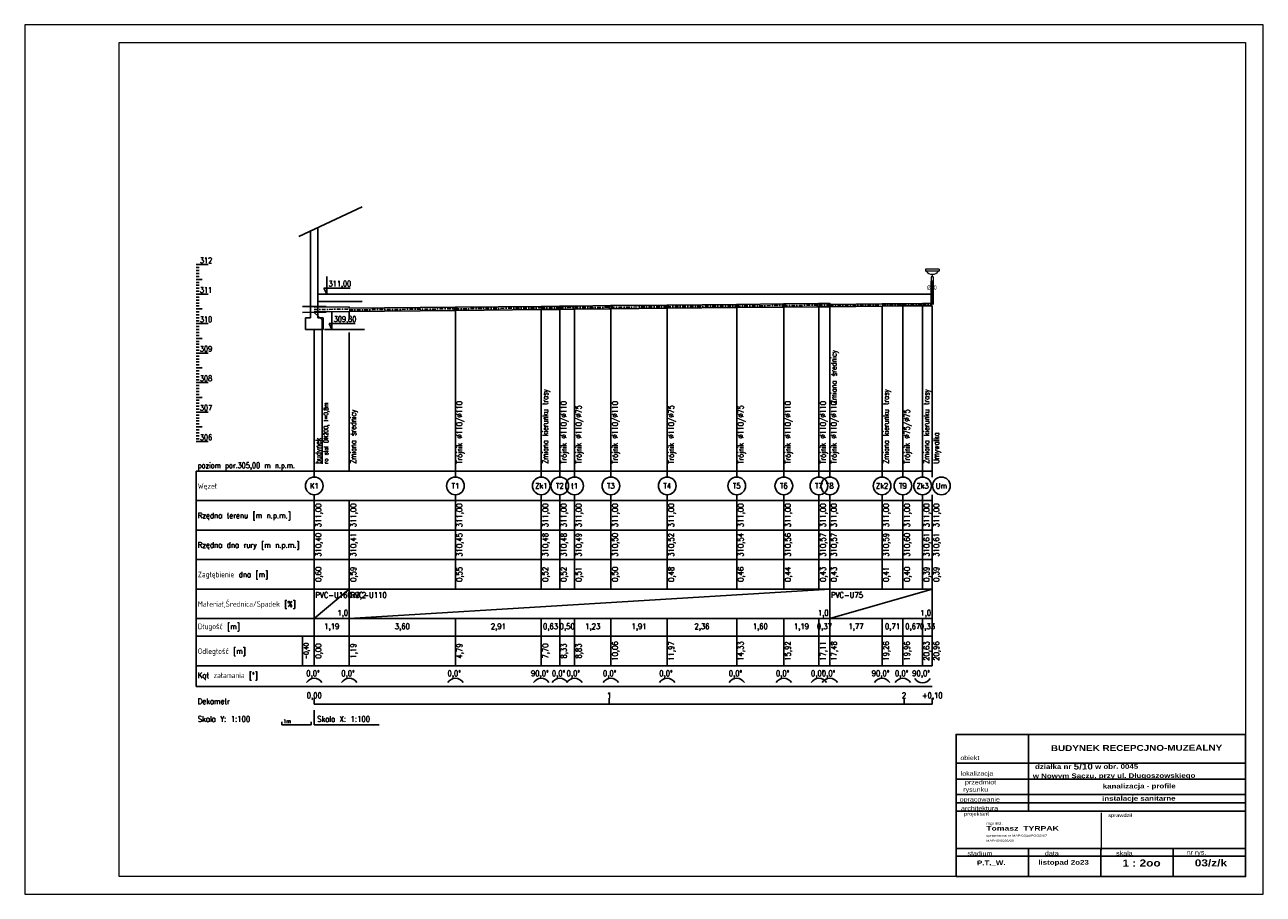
# Model space of a CAD drawing. Extents: x 4615668 to 9294084, y 16339 to 10688993.
# Tile 45 of 256: x 4719898 to 4724098, y 5333500 to 5336448. Entities that reach past the tile are written whole.
import ezdxf
from ezdxf.enums import TextEntityAlignment as Align

# ---------------------------------------------------------------- set-up
doc = ezdxf.new("R2010")
doc.units = 0
doc.header["$MEASUREMENT"] = 0
doc.linetypes.add('DASHDOT', pattern=[25.4, 12.7, -6.35, 0, -6.35])
for name, color, linetype in [('1', 7, 'Continuous'), ('OPIS', 7, 'Continuous'), ('os', 9, 'DASHDOT')]:
    doc.layers.add(name, color=color, linetype=linetype)
for name, color, linetype, lineweight in [('_InstKAN_Pion1', 41, 'Continuous', 35), ('_T_w-k_Tr_ks', 34, 'Continuous', 60), ('hatch', 253, 'Continuous', 0), ('wod-kan_Przybory', 71, 'Continuous', 9)]:
    doc.layers.add(name, color=color, linetype=linetype, lineweight=lineweight)
doc.styles.add('ARIAL', font='arial.ttf', dxfattribs={"height": 10})
doc.styles.add('ARIAL_WYM50', font='arial.ttf', dxfattribs={"height": 15})
doc.styles.add('courier', font='stylu.ttf')
doc.styles.add('opis instalacje', font='arial.ttf', dxfattribs={"width": 0.7, "height": 12})
doc.styles.get("Standard").update_dxf_attribs({"font": 'txt.shx'})

# ---------------------------------------------------------------- blocks, each defined once
blk = doc.blocks.new('KOLIZJA')
blk.add_circle((0, 0), 1)

msp = doc.modelspace()

# ---------------------------------------------------------------- linework, layer by layer
at = {"color": 7}
for p, q in [((4720826.9, 5335729.72), (4721041.9, 5335829.98)), ((4720866.9, 5335454.2), (4720866.9, 5335748.37)), ((4720891.9, 5335454.2), (4720891.9, 5335760.03)), ((4720891.9, 5335534.2), (4721041.9, 5335534.2)), ((4720879.4, 5335490.2), (4720998.16, 5335491.39)), ((4720879.4, 5335474.2), (4720998.16, 5335475.39)), ((4720891.9, 5335509.2), (4721041.9, 5335509.2)), ((4720998.16, 5335491.39), (4720998.16, 5335486.39)), ((4720998.16, 5335486.39), (4721358.19, 5335489.99)), ((4720998.16, 5335475.39), (4721358.19, 5335478.99)), ((4721358.19, 5335489.99), (4721649.31, 5335492.9)), ((4721358.19, 5335478.99), (4721649.31, 5335481.9)), ((4721649.31, 5335492.9), (4721712.09, 5335493.53)), ((4721649.31, 5335481.9), (4721712.09, 5335482.53)), ((4721712.09, 5335493.53), (4721762.15, 5335494.03)), ((4721712.09, 5335482.53), (4721762.15, 5335483.03)), ((4721762.15, 5335494.03), (4721885.39, 5335495.26)), ((4721762.15, 5335483.03), (4721885.39, 5335484.26)), ((4721885.39, 5335495.26), (4722076.31, 5335497.17)), ((4721885.39, 5335484.26), (4722076.31, 5335486.17)), ((4722076.31, 5335497.17), (4722312.14, 5335499.53)), ((4722076.31, 5335486.17), (4722312.14, 5335488.53)), ((4722312.14, 5335499.53), (4722471.89, 5335501.13)), ((4722312.14, 5335488.53), (4722471.89, 5335490.13)), ((4722471.89, 5335501.13), (4722590.85, 5335502.32)), ((4722471.89, 5335490.13), (4722590.85, 5335491.32)), ((4722590.85, 5335502.32), (4722627.83, 5335502.69)), ((4722590.85, 5335491.32), (4722627.83, 5335491.69)), ((4722627.83, 5335499.19), (4722804.93, 5335500.96)), ((4722627.83, 5335491.69), (4722804.93, 5335493.46)), ((4722804.93, 5335500.96), (4722875.63, 5335501.67)), ((4722804.93, 5335493.46), (4722875.63, 5335494.17)), ((4722875.63, 5335501.67), (4722942.26, 5335502.33)), ((4722875.63, 5335494.17), (4722942.26, 5335494.83)), ((4722942.26, 5335502.33), (4722975.26, 5335502.66)), ((4722942.26, 5335494.83), (4722975.26, 5335495.16)), ((4720849.4, 5335414.2), (4720849.4, 5335454.2)), ((4720849.4, 5335454.2), (4720866.9, 5335454.2)), ((4720909.4, 5335454.2), (4720891.9, 5335454.2)), ((4720909.4, 5335414.2), (4720909.4, 5335454.2)), ((4720849.4, 5335414.2), (4720909.4, 5335414.2))]:
    msp.add_line(p, q, dxfattribs=at)
at = {"color": 8}
for p, q in [((4720479.4, 5335634.2), (4720519.4, 5335634.2)), ((4720479.4, 5335624.2), (4720489.4, 5335624.2)), ((4720479.4, 5335614.2), (4720489.4, 5335614.2)), ((4720479.4, 5335604.2), (4720489.4, 5335604.2)), ((4720479.4, 5335594.2), (4720489.4, 5335594.2)), ((4720479.4, 5335584.2), (4720499.4, 5335584.2)), ((4720479.4, 5335574.2), (4720489.4, 5335574.2)), ((4720479.4, 5335564.2), (4720489.4, 5335564.2)), ((4720479.4, 5335554.2), (4720489.4, 5335554.2)), ((4720921.9, 5335534.2), (4720911.9, 5335554.2)), ((4720911.9, 5335554.2), (4721000.79, 5335554.2)), ((4720921.9, 5335534.2), (4720921.9, 5335594.2)), ((4720479.4, 5335544.2), (4720489.4, 5335544.2)), ((4720479.4, 5335534.2), (4720519.4, 5335534.2)), ((4720479.4, 5335524.2), (4720489.4, 5335524.2)), ((4720479.4, 5335514.2), (4720489.4, 5335514.2)), ((4720479.4, 5335504.2), (4720489.4, 5335504.2)), ((4720479.4, 5335494.2), (4720489.4, 5335494.2)), ((4720479.4, 5335484.2), (4720499.4, 5335484.2)), ((4720479.4, 5335474.2), (4720489.4, 5335474.2)), ((4720906.4, 5335447.2), (4720879.4, 5335472.2)), ((4720939.4, 5335414.2), (4720939.4, 5335474.2)), ((4720998.16, 5335449.39), (4720998.16, 5335474.39)), ((4721358.19, 5335453.99), (4721358.19, 5335478.99)), ((4721649.31, 5335455.9), (4721649.31, 5335480.9)), ((4721712.09, 5335457.53), (4721712.09, 5335482.53)), ((4721762.15, 5335458.03), (4721762.15, 5335483.03)), ((4721885.39, 5335459.26), (4721885.39, 5335484.26)), ((4722076.31, 5335461.17), (4722076.31, 5335486.17)), ((4722312.14, 5335463.53), (4722312.14, 5335488.53)), ((4722471.89, 5335465.12), (4722471.89, 5335490.12)), ((4722590.85, 5335466.31), (4722590.85, 5335491.31)), ((4722627.83, 5335466.69), (4722627.83, 5335491.69)), ((4722804.93, 5335467.46), (4722804.93, 5335492.46)), ((4722875.63, 5335469.16), (4722875.63, 5335494.16)), ((4722942.26, 5335468.83), (4722942.26, 5335493.83)), ((4722975.26, 5335469.16), (4722975.26, 5335494.16)), ((4720479.4, 5335464.2), (4720489.4, 5335464.2)), ((4720479.4, 5335454.2), (4720489.4, 5335454.2)), ((4720479.4, 5335444.2), (4720489.4, 5335444.2)), ((4720479.4, 5335434.2), (4720519.4, 5335434.2)), ((4720906.4, 5335447.2), (4720906.4, 5334959.2)), ((4720939.4, 5335414.2), (4720929.4, 5335434.2)), ((4720929.4, 5335434.2), (4721018.29, 5335434.2)), ((4721358.19, 5335453.99), (4721358.19, 5334959.2)), ((4721649.31, 5335455.9), (4721649.31, 5334959.2)), ((4721712.09, 5335457.53), (4721712.09, 5334959.2)), ((4721762.15, 5335458.03), (4721762.15, 5334959.2)), ((4721885.39, 5335459.26), (4721885.39, 5334959.2)), ((4722076.31, 5335461.17), (4722076.31, 5334959.2)), ((4722312.14, 5335463.53), (4722312.14, 5334959.2)), ((4722471.89, 5335465.12), (4722471.89, 5334959.2)), ((4722590.85, 5335466.31), (4722590.85, 5334959.2)), ((4722627.83, 5335466.69), (4722627.83, 5334959.2)), ((4722804.93, 5335467.46), (4722804.93, 5334959.2)), ((4722875.63, 5335469.16), (4722875.63, 5334959.2)), ((4722942.26, 5335468.83), (4722942.26, 5334959.2)), ((4722975.26, 5335469.16), (4722975.26, 5334959.2)), ((4720479.4, 5335424.2), (4720489.4, 5335424.2)), ((4720479.4, 5335414.2), (4720489.4, 5335414.2)), ((4720479.4, 5335404.2), (4720489.4, 5335404.2)), ((4720479.4, 5335394.2), (4720489.4, 5335394.2)), ((4720879.4, 5335389.2), (4720879.4, 5335414.2)), ((4720879.4, 5335389.2), (4720879.4, 5334959.2)), ((4720914.4, 5335414.2), (4721049.4, 5335414.2)), ((4720998.16, 5335403.75), (4720998.16, 5334959.2)), ((4720479.4, 5335384.2), (4720499.4, 5335384.2)), ((4720479.4, 5335374.2), (4720489.4, 5335374.2)), ((4720479.4, 5335364.2), (4720489.4, 5335364.2)), ((4720479.4, 5335354.2), (4720489.4, 5335354.2)), ((4720479.4, 5335344.2), (4720489.4, 5335344.2)), ((4720479.4, 5335334.2), (4720519.4, 5335334.2)), ((4720479.4, 5335324.2), (4720489.4, 5335324.2)), ((4720479.4, 5335314.2), (4720489.4, 5335314.2)), ((4720479.4, 5335304.2), (4720489.4, 5335304.2)), ((4720479.4, 5335294.2), (4720489.4, 5335294.2)), ((4720479.4, 5335284.2), (4720499.4, 5335284.2)), ((4720479.4, 5335274.2), (4720489.4, 5335274.2)), ((4720479.4, 5335264.2), (4720489.4, 5335264.2)), ((4720479.4, 5335254.2), (4720489.4, 5335254.2)), ((4720479.4, 5335244.2), (4720489.4, 5335244.2)), ((4720479.4, 5335234.2), (4720519.4, 5335234.2)), ((4720479.4, 5335224.2), (4720489.4, 5335224.2)), ((4720479.4, 5335214.2), (4720489.4, 5335214.2)), ((4720479.4, 5335204.2), (4720489.4, 5335204.2)), ((4720479.4, 5335194.2), (4720489.4, 5335194.2)), ((4720479.4, 5335184.2), (4720499.4, 5335184.2)), ((4720479.4, 5335174.2), (4720489.4, 5335174.2)), ((4720479.4, 5335164.2), (4720489.4, 5335164.2)), ((4720479.4, 5335154.2), (4720489.4, 5335154.2)), ((4720479.4, 5335144.2), (4720489.4, 5335144.2)), ((4720479.4, 5335134.2), (4720519.4, 5335134.2)), ((4720479.4, 5335124.2), (4720489.4, 5335124.2)), ((4720479.4, 5335114.2), (4720489.4, 5335114.2)), ((4720479.4, 5335104.2), (4720489.4, 5335104.2)), ((4720479.4, 5335094.2), (4720489.4, 5335094.2)), ((4720479.4, 5335084.2), (4720499.4, 5335084.2)), ((4720479.4, 5335074.2), (4720489.4, 5335074.2)), ((4720479.4, 5335064.2), (4720489.4, 5335064.2)), ((4720479.4, 5335054.2), (4720489.4, 5335054.2)), ((4720479.4, 5335044.2), (4720489.4, 5335044.2)), ((4720479.4, 5335034.2), (4720519.4, 5335034.2)), ((4720479.4, 5334934.2), (4720879.4, 5334934.2)), ((4720479.4, 5334934.2), (4720479.4, 5334204.2)), ((4720879.4, 5334934.2), (4720879.4, 5334959.2)), ((4720879.4, 5334934.2), (4720879.4, 5334914.2)), ((4720879.4, 5334934.2), (4722975.26, 5334934.2)), ((4720998.16, 5334934.2), (4720998.16, 5334959.2)), ((4721358.19, 5334934.2), (4721358.19, 5334959.2)), ((4721358.19, 5334934.2), (4721358.19, 5334914.2)), ((4721649.31, 5334934.2), (4721649.31, 5334959.2)), ((4721649.31, 5334934.2), (4721649.31, 5334914.2)), ((4721712.09, 5334934.2), (4721712.09, 5334959.2)), ((4721712.09, 5334934.2), (4721712.09, 5334914.2)), ((4721762.15, 5334934.2), (4721762.15, 5334959.2)), ((4721762.15, 5334934.2), (4721762.15, 5334914.2)), ((4721885.39, 5334934.2), (4721885.39, 5334959.2)), ((4721885.39, 5334934.2), (4721885.39, 5334914.2)), ((4722076.31, 5334934.2), (4722076.31, 5334959.2)), ((4722076.31, 5334934.2), (4722076.31, 5334914.2)), ((4722312.14, 5334934.2), (4722312.14, 5334959.2)), ((4722312.14, 5334934.2), (4722312.14, 5334914.2)), ((4722471.89, 5334934.2), (4722471.89, 5334959.2)), ((4722471.89, 5334934.2), (4722471.89, 5334914.2)), ((4722590.85, 5334934.2), (4722590.85, 5334959.2)), ((4722590.85, 5334934.2), (4722590.85, 5334914.2)), ((4722627.83, 5334934.2), (4722627.83, 5334959.2)), ((4722627.83, 5334934.2), (4722627.83, 5334914.2)), ((4722804.93, 5334934.2), (4722804.93, 5334959.2)), ((4722804.93, 5334934.2), (4722804.93, 5334914.2)), ((4722875.63, 5334934.2), (4722875.63, 5334959.2)), ((4722875.63, 5334934.2), (4722875.63, 5334914.2)), ((4722942.26, 5334934.2), (4722942.26, 5334959.2)), ((4722942.26, 5334934.2), (4722942.26, 5334914.2)), ((4722975.26, 5334934.2), (4722975.26, 5334959.2)), ((4722975.26, 5334934.2), (4722975.26, 5334914.2)), ((4720879.4, 5334854.2), (4720879.4, 5334834.2)), ((4721358.19, 5334854.2), (4721358.19, 5334834.2)), ((4721649.31, 5334854.2), (4721649.31, 5334834.2)), ((4721712.09, 5334854.2), (4721712.09, 5334834.2)), ((4721762.15, 5334854.2), (4721762.15, 5334834.2)), ((4721885.39, 5334854.2), (4721885.39, 5334834.2)), ((4722076.31, 5334854.2), (4722076.31, 5334834.2)), ((4722312.14, 5334854.2), (4722312.14, 5334834.2)), ((4722471.89, 5334854.2), (4722471.89, 5334834.2)), ((4722590.85, 5334854.2), (4722590.85, 5334834.2)), ((4722627.83, 5334854.2), (4722627.83, 5334834.2)), ((4722804.93, 5334854.2), (4722804.93, 5334834.2)), ((4722875.63, 5334854.2), (4722875.63, 5334834.2)), ((4722942.26, 5334854.2), (4722942.26, 5334834.2)), ((4722975.26, 5334854.2), (4722975.26, 5334834.2)), ((4720479.4, 5334834.2), (4720879.4, 5334834.2)), ((4720879.4, 5334734.2), (4720879.4, 5334834.2)), ((4720879.4, 5334834.2), (4722975.26, 5334834.2)), ((4720998.16, 5334734.2), (4720998.16, 5334834.2)), ((4721358.19, 5334734.2), (4721358.19, 5334834.2)), ((4721649.31, 5334734.2), (4721649.31, 5334834.2)), ((4721712.09, 5334734.2), (4721712.09, 5334834.2)), ((4721762.15, 5334734.2), (4721762.15, 5334834.2)), ((4721885.39, 5334734.2), (4721885.39, 5334834.2)), ((4722076.31, 5334734.2), (4722076.31, 5334834.2)), ((4722312.14, 5334734.2), (4722312.14, 5334834.2)), ((4722471.89, 5334734.2), (4722471.89, 5334834.2)), ((4722590.85, 5334734.2), (4722590.85, 5334834.2)), ((4722627.83, 5334734.2), (4722627.83, 5334834.2)), ((4722804.93, 5334734.2), (4722804.93, 5334834.2)), ((4722875.63, 5334734.2), (4722875.63, 5334834.2)), ((4722942.26, 5334734.2), (4722942.26, 5334834.2)), ((4722975.26, 5334734.2), (4722975.26, 5334834.2)), ((4720479.4, 5334734.2), (4720879.4, 5334734.2)), ((4720879.4, 5334634.2), (4720879.4, 5334734.2)), ((4720879.4, 5334734.2), (4722975.26, 5334734.2)), ((4720998.16, 5334634.2), (4720998.16, 5334734.2)), ((4721358.19, 5334634.2), (4721358.19, 5334734.2)), ((4721649.31, 5334634.2), (4721649.31, 5334734.2)), ((4721712.09, 5334634.2), (4721712.09, 5334734.2)), ((4721762.15, 5334634.2), (4721762.15, 5334734.2)), ((4721885.39, 5334634.2), (4721885.39, 5334734.2)), ((4722076.31, 5334634.2), (4722076.31, 5334734.2)), ((4722312.14, 5334634.2), (4722312.14, 5334734.2)), ((4722471.89, 5334634.2), (4722471.89, 5334734.2)), ((4722590.85, 5334634.2), (4722590.85, 5334734.2)), ((4722627.83, 5334634.2), (4722627.83, 5334734.2)), ((4722804.93, 5334634.2), (4722804.93, 5334734.2)), ((4722875.63, 5334634.2), (4722875.63, 5334734.2)), ((4722942.26, 5334634.2), (4722942.26, 5334734.2)), ((4722975.26, 5334634.2), (4722975.26, 5334734.2)), ((4720479.4, 5334634.2), (4720879.4, 5334634.2)), ((4720879.4, 5334534.2), (4720879.4, 5334634.2)), ((4720879.4, 5334634.2), (4722975.26, 5334634.2)), ((4720998.16, 5334534.2), (4720998.16, 5334634.2)), ((4721358.19, 5334534.2), (4721358.19, 5334634.2)), ((4721649.31, 5334534.2), (4721649.31, 5334634.2)), ((4721712.09, 5334534.2), (4721712.09, 5334634.2)), ((4721762.15, 5334534.2), (4721762.15, 5334634.2)), ((4721885.39, 5334534.2), (4721885.39, 5334634.2)), ((4722076.31, 5334534.2), (4722076.31, 5334634.2)), ((4722312.14, 5334534.2), (4722312.14, 5334634.2)), ((4722471.89, 5334534.2), (4722471.89, 5334634.2)), ((4722590.85, 5334534.2), (4722590.85, 5334634.2)), ((4722627.83, 5334534.2), (4722627.83, 5334634.2)), ((4722804.93, 5334534.2), (4722804.93, 5334634.2)), ((4722875.63, 5334534.2), (4722875.63, 5334634.2)), ((4722942.26, 5334534.2), (4722942.26, 5334634.2)), ((4722975.26, 5334534.2), (4722975.26, 5334634.2)), ((4720479.4, 5334534.2), (4720879.4, 5334534.2)), ((4720879.4, 5334434.2), (4720998.16, 5334534.2)), ((4720879.4, 5334434.2), (4720879.4, 5334534.2)), ((4720879.4, 5334534.2), (4722975.26, 5334534.2)), ((4720998.16, 5334434.2), (4722627.83, 5334534.2)), ((4720998.16, 5334434.2), (4720998.16, 5334534.2)), ((4722627.83, 5334434.2), (4722975.26, 5334534.2)), ((4722627.83, 5334434.2), (4722627.83, 5334534.2)), ((4722975.26, 5334434.2), (4722975.26, 5334534.2)), ((4720479.4, 5334434.2), (4720879.4, 5334434.2)), ((4720879.4, 5334374.2), (4720879.4, 5334434.2)), ((4720879.4, 5334434.2), (4722975.26, 5334434.2)), ((4720998.16, 5334374.2), (4720998.16, 5334434.2)), ((4721358.19, 5334374.2), (4721358.19, 5334434.2)), ((4721649.31, 5334374.2), (4721649.31, 5334434.2)), ((4721712.09, 5334374.2), (4721712.09, 5334434.2)), ((4721762.15, 5334374.2), (4721762.15, 5334434.2)), ((4721885.39, 5334374.2), (4721885.39, 5334434.2)), ((4722076.31, 5334374.2), (4722076.31, 5334434.2)), ((4722312.14, 5334374.2), (4722312.14, 5334434.2)), ((4722471.89, 5334374.2), (4722471.89, 5334434.2)), ((4722590.85, 5334374.2), (4722590.85, 5334434.2)), ((4722627.83, 5334374.2), (4722627.83, 5334434.2)), ((4722804.93, 5334374.2), (4722804.93, 5334434.2)), ((4722875.63, 5334374.2), (4722875.63, 5334434.2)), ((4722942.26, 5334374.2), (4722942.26, 5334434.2)), ((4722975.26, 5334374.2), (4722975.26, 5334434.2)), ((4720479.4, 5334374.2), (4720879.4, 5334374.2)), ((4720839.4, 5334274.2), (4720839.4, 5334374.2)), ((4720879.4, 5334274.2), (4720879.4, 5334374.2)), ((4720879.4, 5334374.2), (4722975.26, 5334374.2)), ((4720998.16, 5334274.2), (4720998.16, 5334374.2)), ((4721358.19, 5334274.2), (4721358.19, 5334374.2)), ((4721649.31, 5334274.2), (4721649.31, 5334374.2)), ((4721712.09, 5334274.2), (4721712.09, 5334374.2)), ((4721762.15, 5334274.2), (4721762.15, 5334374.2)), ((4721885.39, 5334274.2), (4721885.39, 5334374.2)), ((4722076.31, 5334274.2), (4722076.31, 5334374.2)), ((4722312.14, 5334274.2), (4722312.14, 5334374.2)), ((4722471.89, 5334274.2), (4722471.89, 5334374.2)), ((4722590.85, 5334274.2), (4722590.85, 5334374.2)), ((4722627.83, 5334274.2), (4722627.83, 5334374.2)), ((4722804.93, 5334274.2), (4722804.93, 5334374.2)), ((4722875.63, 5334274.2), (4722875.63, 5334374.2)), ((4722942.26, 5334274.2), (4722942.26, 5334374.2)), ((4722975.26, 5334274.2), (4722975.26, 5334374.2)), ((4720479.4, 5334274.2), (4720879.4, 5334274.2)), ((4720879.4, 5334274.2), (4722975.26, 5334274.2)), ((4720479.4, 5334204.2), (4720879.4, 5334204.2)), ((4720879.4, 5334204.2), (4722975.26, 5334204.2)), ((4720879.4, 5334144.2), (4720879.4, 5334164.2)), ((4720879.4, 5334144.2), (4722975.26, 5334144.2)), ((4721879.4, 5334144.2), (4721879.4, 5334164.2)), ((4722879.4, 5334144.2), (4722879.4, 5334164.2)), ((4722975.26, 5334144.2), (4722975.26, 5334164.2)), ((4720769.4, 5334074.2), (4720769.4, 5334084.2)), ((4720869.4, 5334084.2), (4720869.4, 5334074.2)), ((4720879.4, 5334124.2), (4720879.4, 5334074.2)), ((4720869.4, 5334074.2), (4720769.4, 5334074.2)), ((4720879.4, 5334074.2), (4721099.4, 5334074.2))]:
    msp.add_line(p, q, dxfattribs=at)
at = {"color": 94}
for p, q in [((4720891.9, 5335534.2), (4720998.16, 5335534.2)), ((4720998.16, 5335534.2), (4721358.19, 5335534.2)), ((4721358.19, 5335534.2), (4721649.31, 5335534.2)), ((4721649.31, 5335534.2), (4721712.09, 5335534.2)), ((4721712.09, 5335534.2), (4721762.15, 5335534.2)), ((4721762.15, 5335534.2), (4721885.39, 5335534.2)), ((4721885.39, 5335534.2), (4722076.31, 5335534.2)), ((4722076.31, 5335534.2), (4722312.14, 5335534.2)), ((4722312.14, 5335534.2), (4722471.89, 5335534.2)), ((4722471.89, 5335534.2), (4722590.85, 5335534.2)), ((4722590.85, 5335534.2), (4722627.83, 5335534.2)), ((4722627.83, 5335534.2), (4722804.93, 5335534.2)), ((4722804.93, 5335534.2), (4722875.63, 5335534.2)), ((4722875.63, 5335534.2), (4722942.26, 5335534.2)), ((4722942.26, 5335534.2), (4722975.26, 5335534.2))]:
    msp.add_line(p, q, dxfattribs=at)
at = {"color": 5}
for p, q in [((4720891.9, 5335534.2), (4720998.16, 5335534.2)), ((4720998.16, 5335534.2), (4721358.19, 5335534.2)), ((4721358.19, 5335534.2), (4721649.31, 5335534.2)), ((4721649.31, 5335534.2), (4721712.09, 5335534.2)), ((4721712.09, 5335534.2), (4721762.15, 5335534.2)), ((4721762.15, 5335534.2), (4721885.39, 5335534.2)), ((4721885.39, 5335534.2), (4722076.31, 5335534.2)), ((4722076.31, 5335534.2), (4722312.14, 5335534.2)), ((4722312.14, 5335534.2), (4722471.89, 5335534.2)), ((4722471.89, 5335534.2), (4722590.85, 5335534.2)), ((4722590.85, 5335534.2), (4722627.83, 5335534.2)), ((4722627.83, 5335534.2), (4722804.93, 5335534.2)), ((4722804.93, 5335534.2), (4722875.63, 5335534.2)), ((4722875.63, 5335534.2), (4722942.26, 5335534.2)), ((4722942.26, 5335534.2), (4722975.26, 5335534.2))]:
    msp.add_line(p, q, dxfattribs=at)
at = {"color": 1}
for p, q in [((4720839.4, 5335491.8), (4720919.4, 5335492.6)), ((4720839.4, 5335471.8), (4720919.4, 5335472.6))]:
    msp.add_line(p, q, dxfattribs=at)
at = {"lineweight": 0, "ltscale": 40}
msp.add_line((4723547.78, 5333775.95), (4723547.78, 5333649.02), dxfattribs=at)
at = {"color": 8}
for centre in [(4720879.4, 5334884.2), (4721358.19, 5334884.2), (4721649.31, 5334884.2), (4721712.09, 5334884.2), (4721762.15, 5334884.2), (4721885.39, 5334884.2), (4722076.31, 5334884.2), (4722312.14, 5334884.2), (4722471.89, 5334884.2), (4722590.85, 5334884.2), (4722627.83, 5334884.2), (4722804.93, 5334884.2), (4722875.63, 5334884.2), (4722942.26, 5334884.2), (4723006.23, 5334884.2)]:
    msp.add_circle(centre, 30, dxfattribs=at)
for centre, start, end in [((4720879.4, 5334202.2), 30, 150), ((4720998.16, 5334202.2), 30, 150), ((4721358.19, 5334202.2), 30, 150), ((4721649.31, 5334202.2), 30, 150), ((4721712.09, 5334202.2), 30, 150), ((4721762.15, 5334202.2), 30, 150), ((4721885.39, 5334202.2), 30, 150), ((4722076.31, 5334202.2), 30, 150), ((4722312.14, 5334202.2), 30, 150), ((4722471.89, 5334202.2), 30, 150), ((4722590.85, 5334202.2), 30, 150), ((4722627.83, 5334202.2), 30, 150), ((4722804.93, 5334202.2), 30, 150), ((4722875.63, 5334202.2), 30, 150), ((4722942.26, 5334246.2), 210, 330)]:
    msp.add_arc(centre, 30, start, end, dxfattribs=at)
at = {"lineweight": 0, "ltscale": 40}
for p in [(4723383.26, 5333781.22), (4723710.19, 5333781.22)]:
    msp.add_point(p, dxfattribs=at)
at = {"layer": '_T_w-k_Tr_ks'}
msp.add_line((4722975.26, 5335498.91), (4722975.26, 5335578.52), dxfattribs=at)
at = {"layer": 'hatch', "color": 252}
for points in [[(4719897.65, 5333499.57), (4724097.65, 5333499.57), (4724097.65, 5336447.57), (4719897.65, 5336447.57)], [(4719897.65, 5333499.57), (4724097.65, 5333499.57), (4724097.65, 5336447.57), (4719897.65, 5336447.57)], [(4720217.65, 5336387.57), (4724037.65, 5336387.57), (4724037.65, 5333559.57), (4720217.65, 5333559.57)]]:
    msp.add_lwpolyline(points, close=True, dxfattribs=at)
at = {"layer": 'OPIS'}
for p, q in [((4723301.57, 5334041.29), (4723301.22, 5333781.22)), ((4724036.38, 5333944.39), (4723056.42, 5333944.39)), ((4724036.69, 5333944.39), (4723056.73, 5333944.39)), ((4724036.84, 5333889.15), (4723056.88, 5333889.15)), ((4724036.98, 5333837.48), (4723057.02, 5333837.48)), ((4724037.05, 5333809.4), (4723057.09, 5333809.4)), ((4724037.13, 5333781.22), (4723056.33, 5333781.22)), ((4724037.39, 5333654.3), (4723057.44, 5333654.3)), ((4724037.46, 5333628.46), (4723057.51, 5333628.46)), ((4723301.47, 5333654.96), (4723301.73, 5333560.23)), ((4723546.44, 5333654.3), (4723547.03, 5333560.89)), ((4723792.09, 5333656.28), (4723792.34, 5333561.56))]:
    msp.add_line(p, q, dxfattribs=at)
msp.add_lwpolyline([(4723056.42, 5333559.57), (4724037.65, 5333559.57), (4724037.45, 5334041.29), (4723056.22, 5334041.29)], close=True, dxfattribs=at)
at = {"layer": 'os', "color": 9}
for p, q in [((4720879.4, 5335482.2), (4720998.16, 5335483.39)), ((4720998.16, 5335480.89), (4721358.19, 5335484.49)), ((4721358.19, 5335484.49), (4721649.31, 5335487.4)), ((4721649.31, 5335487.4), (4721712.09, 5335488.03)), ((4721712.09, 5335488.03), (4721762.15, 5335488.53)), ((4721762.15, 5335488.53), (4721885.39, 5335489.76)), ((4721885.39, 5335489.76), (4722076.31, 5335491.67)), ((4722076.31, 5335491.67), (4722312.14, 5335494.03)), ((4722312.14, 5335494.03), (4722471.89, 5335495.63)), ((4722471.89, 5335495.63), (4722590.85, 5335496.82)), ((4722590.85, 5335496.82), (4722627.83, 5335497.19)), ((4722627.83, 5335495.44), (4722804.93, 5335497.21)), ((4722804.93, 5335497.21), (4722875.63, 5335497.92)), ((4722875.63, 5335497.92), (4722942.26, 5335498.58)), ((4722942.26, 5335498.58), (4722975.26, 5335498.91))]:
    msp.add_line(p, q, dxfattribs=at)
at = {"layer": 'wod-kan_Przybory', "ltscale": 100}
for p, q in [((4722952.26, 5335619.2), (4722952.26, 5335612.23)), ((4722998.26, 5335619.2), (4722952.26, 5335619.2)), ((4722998.26, 5335612.23), (4722952.26, 5335612.23)), ((4722975.26, 5335601.78), (4722975.26, 5335592.46)), ((4722998.26, 5335619.2), (4722998.26, 5335612.23)), ((4722978.75, 5335592.46), (4722971.78, 5335592.46)), ((4722971.78, 5335592.46), (4722971.78, 5335578.52)), ((4722978.75, 5335578.52), (4722971.78, 5335578.52)), ((4722978.75, 5335592.46), (4722978.75, 5335578.52))]:
    msp.add_line(p, q, dxfattribs=at)
msp.add_arc((4722975.26, 5335627.92), 26.14, 216.8699, 323.1301, dxfattribs=at)

# ---------------------------------------------------------------- block references
at = {"color": 7}
for p, xscale, yscale in [((4721358.19, 5335484.49), 5.5, 5.5), ((4721712.09, 5335488.03), 5.5, 5.5), ((4721762.15, 5335488.53), 5.5, 5.5), ((4721885.39, 5335489.76), 5.5, 5.5), ((4722076.31, 5335491.67), 5.5, 5.5), ((4722312.14, 5335494.03), 5.5, 5.5), ((4722471.89, 5335495.62), 5.5, 5.5), ((4722590.85, 5335496.81), 5.5, 5.5), ((4722627.83, 5335497.18), 3.75, 3.75), ((4722875.63, 5335497.91), 3.75, 3.75)]:
    msp.add_blockref('KOLIZJA', p, dxfattribs=dict(at, xscale=xscale, yscale=yscale))

# ---------------------------------------------------------------- texts
at = {"color": 8, "width": 0.7}
for s, p in [('312', (4720491.4, 5335639.2)), ('311', (4720491.4, 5335539.2)), ('311,00', (4720927.9, 5335560.2)), ('310', (4720491.4, 5335439.2)), ('309,80', (4720945.4, 5335440.2)), ('309', (4720491.4, 5335339.2)), ('308', (4720491.4, 5335239.2)), ('307', (4720491.4, 5335139.2)), ('306', (4720491.4, 5335039.2)), ('poziom por.305,00 m n.p.m.', (4720484.4, 5334944.2))]:
    msp.add_text(s, height=19, dxfattribs=at).set_placement(p)
for s, p in [('Zmiana średnicy', (4722650.84, 5335161.31)), ('Zmiana kierunku trasy', (4721672.31, 5334959.2)), ('Zmiana kierunku trasy', (4722827.93, 5334959.2)), ('Zmiana kierunku trasy', (4722965.26, 5334959.2)), ('Zmiana średnicy', (4721021.16, 5334959.2)), ('Trójnik %%c110/%%c110', (4721381.19, 5334959.2)), ('Trójnik %%c110/%%c110', (4721735.09, 5334959.2)), ('Trójnik %%c110/%%c75', (4721785.15, 5334959.2)), ('Trójnik %%c110/%%c110', (4721908.39, 5334959.2)), ('Trójnik %%c110/%%c75', (4722099.31, 5334959.2)), ('Trójnik %%c110/%%c75', (4722335.14, 5334959.2)), ('Trójnik %%c110/%%c110', (4722494.89, 5334959.2)), ('Trójnik %%c110/%%c110', (4722613.85, 5334959.2)), ('Trójnik %%c110/%%c110', (4722650.83, 5334959.2)), ('Trójnik %%c75/%%c75', (4722898.63, 5334959.2)), ('budynek', (4720902.4, 5334959.2)), ('Umywalka', (4722998.26, 5334959.2))]:
    msp.add_text(s, height=19, rotation=90, dxfattribs=at).set_placement(p)
at = {"color": 130, "width": 0.7}
msp.add_text('ro stal DN200, l=0,8m', height=15, rotation=90, dxfattribs=at).set_placement((4720926.4, 5334959.2))
at = {"color": 7, "width": 0.9}
for s, height, p in [('Węzeł', 19, (4720484.4, 5334874.2)), ('Rzędna terenu [m n.p.m.]', 19, (4720484.4, 5334774.2)), ('Rzędna dna rury [m n.p.m.]', 19, (4720484.4, 5334674.2)), ('Zagłębienie dna [m]', 19, (4720484.4, 5334574.2)), ('PVC-U160x3,2', 19, (4720883.4, 5334504.2)), ('PVC-U110', 19, (4721002.16, 5334504.2)), ('PVC-U75', 19, (4722631.83, 5334504.2)), ('Materiał,Średnica/Spadek [%]', 19, (4720484.4, 5334474.2)), ('Długość [m]', 19, (4720484.4, 5334398.2)), ('Odległość [m]', 19, (4720484.4, 5334314.2)), ('Kąt załamania [°]', 19, (4720484.4, 5334232.2)), ('0,0°', 19, (4720852.4, 5334239.2)), ('0,0°', 19, (4720971.16, 5334239.2)), ('0,0°', 19, (4721331.19, 5334239.2)), ('90,0°', 19, (4721614.21, 5334239.2)), ('0,0°', 19, (4721685.09, 5334239.2)), ('0,0°', 19, (4721735.15, 5334239.2)), ('0,0°', 19, (4721858.39, 5334239.2)), ('0,0°', 19, (4722049.31, 5334239.2)), ('0,0°', 19, (4722285.14, 5334239.2)), ('0,0°', 19, (4722444.89, 5334239.2)), ('0,0°', 19, (4722563.85, 5334239.2)), ('0,0°', 19, (4722600.83, 5334239.2)), ('90,0°', 19, (4722769.83, 5334239.2)), ('0,0°', 19, (4722848.63, 5334239.2)), ('90,0°', 19, (4722907.16, 5334239.2)), ('Dekametr', 19, (4720484.4, 5334144.2)), ('Skala Y: 1:100', 19, (4720484.4, 5334084.2)), ('1m', 13.3, (4720774.4, 5334079.2)), ('Skala X: 1:100', 19, (4720889.4, 5334084.2))]:
    msp.add_text(s, height=height, dxfattribs=at).set_placement(p)
for s, p in [('K1', (4720879.4, 5334874.7)), ('T1', (4721358.19, 5334874.7)), ('Zk1', (4721649.31, 5334874.7)), ('T2', (4721712.09, 5334874.7)), ('t1', (4721762.15, 5334874.7)), ('T3', (4721885.39, 5334874.7)), ('T4', (4722076.31, 5334874.7)), ('T5', (4722312.14, 5334874.7)), ('T6', (4722471.89, 5334874.7)), ('T7', (4722590.85, 5334874.7)), ('T8', (4722627.83, 5334874.7)), ('Zk2', (4722804.93, 5334874.7)), ('T9', (4722875.63, 5334874.7)), ('Zk3', (4722942.26, 5334874.7)), ('Um', (4723006.23, 5334874.7)), ('1,19', (4720938.78, 5334398.2)), ('3,60', (4721178.18, 5334398.2)), ('2,91', (4721503.75, 5334398.2)), ('0,63', (4721680.7, 5334398.2)), ('0,50', (4721737.12, 5334398.2)), ('1,23', (4721823.77, 5334398.2)), ('1,91', (4721980.85, 5334398.2)), ('2,36', (4722194.22, 5334398.2)), ('1,60', (4722392.02, 5334398.2)), ('1,19', (4722531.37, 5334398.2)), ('0,37', (4722609.34, 5334398.2)), ('1,77', (4722716.38, 5334398.2)), ('0,71', (4722840.28, 5334398.2)), ('0,67', (4722908.95, 5334398.2)), ('0,33', (4722958.76, 5334398.2)), ('0,00', (4720879.4, 5334164.2)), ('1', (4721879.4, 5334164.2)), ('2', (4722879.4, 5334164.2)), ('+0,10', (4722975.26, 5334164.2))]:
    msp.add_text(s, height=19, dxfattribs=at).set_placement(p, align=Align.CENTER)
for s, p in [('311,00', (4720902.4, 5334784.2)), ('311,00', (4721021.16, 5334784.2)), ('311,00', (4721381.19, 5334784.2)), ('311,00', (4721672.31, 5334784.2)), ('311,00', (4721735.09, 5334784.2)), ('311,00', (4721785.15, 5334784.2)), ('311,00', (4721908.39, 5334784.2)), ('311,00', (4722099.31, 5334784.2)), ('311,00', (4722335.14, 5334784.2)), ('311,00', (4722494.89, 5334784.2)), ('311,00', (4722613.85, 5334784.2)), ('311,00', (4722650.83, 5334784.2)), ('311,00', (4722827.93, 5334784.2)), ('311,00', (4722898.63, 5334784.2)), ('311,00', (4722965.26, 5334784.2)), ('311,00', (4722998.26, 5334784.2)), ('310,40', (4720902.4, 5334684.2)), ('310,41', (4721021.16, 5334684.2)), ('310,45', (4721381.19, 5334684.2)), ('310,48', (4721672.31, 5334684.2)), ('310,48', (4721735.09, 5334684.2)), ('310,49', (4721785.15, 5334684.2)), ('310,50', (4721908.39, 5334684.2)), ('310,52', (4722099.31, 5334684.2)), ('310,54', (4722335.14, 5334684.2)), ('310,56', (4722494.89, 5334684.2)), ('310,57', (4722613.85, 5334684.2)), ('310,57', (4722650.83, 5334684.2)), ('310,59', (4722827.93, 5334684.2)), ('310,60', (4722898.63, 5334684.2)), ('310,61', (4722965.26, 5334684.2)), ('310,61', (4722998.26, 5334684.2)), ('0,60', (4720902.4, 5334584.2)), ('0,59', (4721021.16, 5334584.2)), ('0,55', (4721381.19, 5334584.2)), ('0,52', (4721672.31, 5334584.2)), ('0,52', (4721735.09, 5334584.2)), ('0,51', (4721785.15, 5334584.2)), ('0,50', (4721908.39, 5334584.2)), ('0,48', (4722099.31, 5334584.2)), ('0,46', (4722335.14, 5334584.2)), ('0,44', (4722494.89, 5334584.2)), ('0,43', (4722613.85, 5334584.2)), ('0,43', (4722650.83, 5334584.2)), ('0,41', (4722827.93, 5334584.2)), ('0,40', (4722898.63, 5334584.2)), ('0,39', (4722965.26, 5334584.2)), ('0,39', (4722998.26, 5334584.2)), ('0,00', (4720902.4, 5334324.2)), ('1,19', (4721021.16, 5334324.2)), ('4,79', (4721381.19, 5334324.2)), ('7,70', (4721672.31, 5334324.2)), ('8,33', (4721735.09, 5334324.2)), ('8,83', (4721785.15, 5334324.2)), ('10,06', (4721908.39, 5334324.2)), ('11,97', (4722099.31, 5334324.2)), ('14,33', (4722335.14, 5334324.2)), ('15,92', (4722494.89, 5334324.2)), ('17,11', (4722613.85, 5334324.2)), ('17,48', (4722650.83, 5334324.2)), ('19,26', (4722827.93, 5334324.2)), ('19,96', (4722898.63, 5334324.2)), ('20,63', (4722965.26, 5334324.2)), ('20,96', (4722998.26, 5334324.2))]:
    msp.add_text(s, height=19, rotation=90, dxfattribs=at).set_placement(p, align=Align.CENTER)
for p in [(4720994.16, 5334444.2), (4722623.83, 5334444.2), (4722971.26, 5334444.2)]:
    msp.add_text(' 1,0', height=19, dxfattribs=at).set_placement(p, align=Align.RIGHT)
at = {"color": 130, "width": 0.9}
msp.add_text('-0,40', height=15, rotation=90, dxfattribs=at).set_placement((4720859.4, 5334324.2), align=Align.CENTER)
at = {"layer": '1', "insert": (4723751.13, 5333916.04), "char_height": 16, "width": 884.7743, "attachment_point": 5, "rotation": 0.15445, "style": 'ARIAL_WYM50'}
msp.add_mtext('\\A1;\\pxql;{\\W1.2;\\fArial|b1|i0|c238|p34;  działka nr \\H1.25x;5/10\\H0.8x; w obr. 0045\\P w Nowym Saczu, przy ul. Długoszowskiego }', dxfattribs=at)
at = {"layer": '_InstKAN_Pion1', "color": 0, "linetype": 'Continuous', "insert": (4722990.04, 5335563.81), "char_height": 14, "width": 86.4556, "attachment_point": 3, "style": 'opis instalacje'}
msp.add_mtext('Ø50 ', dxfattribs=at)
at = {"layer": 'OPIS', "rotation": 0.15445}
for s, insert, char_height, width, attachment_point, style in [('{\\W1.2;\\fArial|b1|i0|c238|p34; BUDYNEK RECEPCJNO-MUZEALNY}', (4723663.39, 5333995.46), 20, 777.5836, 5, 'ARIAL_WYM50'), ('{\\fEuphemia|b0|i0|c0|p34;\\W1.2;obiekt}', (4723102.77, 5333961.82), 15, 711.007, 5, 'ARIAL_WYM50'), ('{\\fEuphemia|b0|i0|c0|p34;\\W1.2;lokalizacja}', (4723127, 5333906.57), 15, 711.007, 5, 'ARIAL_WYM50'), ('{\\fEuphemia|b0|i0|c0|p34;\\W1.2;     przedmiot\\Prysunku}', (4723122.42, 5333864.62), 15, 711.007, 5, 'ARIAL_WYM50'), ('{\\W1.2;\\fArial|b1|i0|c238|p34; kanalizacja - profile}', (4723673.34, 5333863.87), 16, 711.007, 5, 'ARIAL_WYM50'), ('{\\fEuphemia|b0|i0|c0|p34;\\W1.2;opracowanie}', (4723136.41, 5333818.84), 15, 711.007, 5, 'ARIAL_WYM50'), ('{\\fEuphemia|b0|i0|c0|p34;\\W1.2;architektura}', (4723135.73, 5333790.67), 15, 711.007, 5, 'ARIAL_WYM50'), ('{\\W1.2;\\fArial|b1|i0|c238|p34;instalacje sanitarne }', (4723675.7, 5333822.11), 16, 711.007, 5, 'ARIAL_WYM50'), ('{\\W1.2;\\FEuphemia|c0;projektant}', (4723125.14, 5333770.44), 12, 711.007, 5, 'ARIAL_WYM50'), ('{\\W1.2;\\FEuphemia|c0;sprawdził}', (4723612.27, 5333765.43), 12, 711.007, 5, 'ARIAL_WYM50'), ('{\\fEuphemia|b0|i0|c0|p34;\\W1.2;stadium}', (4723136.82, 5333637.91), 15, 711.007, 5, 'ARIAL_WYM50'), ('{\\fEuphemia|b0|i0|c0|p34;\\W1.2;data}', (4723380.85, 5333638.56), 15, 711.007, 5, 'ARIAL_WYM50'), ('{\\fEuphemia|b0|i0|c0|p34;\\W1.2;skala}', (4723626.79, 5333638.56), 15, 711.007, 5, 'ARIAL_WYM50'), ('{\\fEuphemia|b0|i0|c0|p34;\\W1.2;nr rys.}', (4723871.47, 5333639.22), 15, 711.007, 5, 'ARIAL_WYM50'), ('{\\W1.2;\\fArial|b1|i0|c238|p34;P.T._W.}', (4723175.27, 5333604.62), 16, 711.007, 5, 'ARIAL_WYM50'), ('{\\W1.2;\\fArial|b1|i0|c238|p34;listopad 2o23}', (4723420.58, 5333605.28), 16, 711.007, 5, 'ARIAL_WYM50'), ('{\\W1.2;\\fArial|b1|i0|c238|p34;\\C0;1 : 2oo}', (4723620.13, 5333617.2), 24, 735.9235, 1, 'ARIAL'), ('{\\W1.2;\\fArial|b1|i0|c238|p34;\\C0;03/z/k}', (4723865.44, 5333617.86), 24, 735.9235, 1, 'ARIAL')]:
    msp.add_mtext(s, dxfattribs=dict(at, insert=insert, char_height=char_height, width=width, attachment_point=attachment_point, style=style))
at = {"layer": 'OPIS', "color": 7, "attachment_point": 1, "rotation": 360, "style": 'courier'}
for s, insert, char_height, width in [('{\\W1.4;\\fArial|b0|i0|c238|p34;\\H0.6097x;mgr inż. \\P\\fArial|b1|i0|c238|p34;\\H1.875x;Tomasz  TYRPAK}', (4723158.32, 5333743.85), 13.122, 541.7113), ('{\\W1.4;\\fArial|b0|i0|c238|p34;uprawnienia nr MAP/0344/POOS/07}', (4723158.46, 5333701.46), 6.561, 361.1409), ('{\\W1.4;\\fArial|b0|i0|c238|p34;MAP/IS/0036/08}', (4723158.46, 5333684.32), 6.561, 361.1409)]:
    msp.add_mtext(s, dxfattribs=dict(at, insert=insert, char_height=char_height, width=width))

doc.saveas('drawing.dxf')
